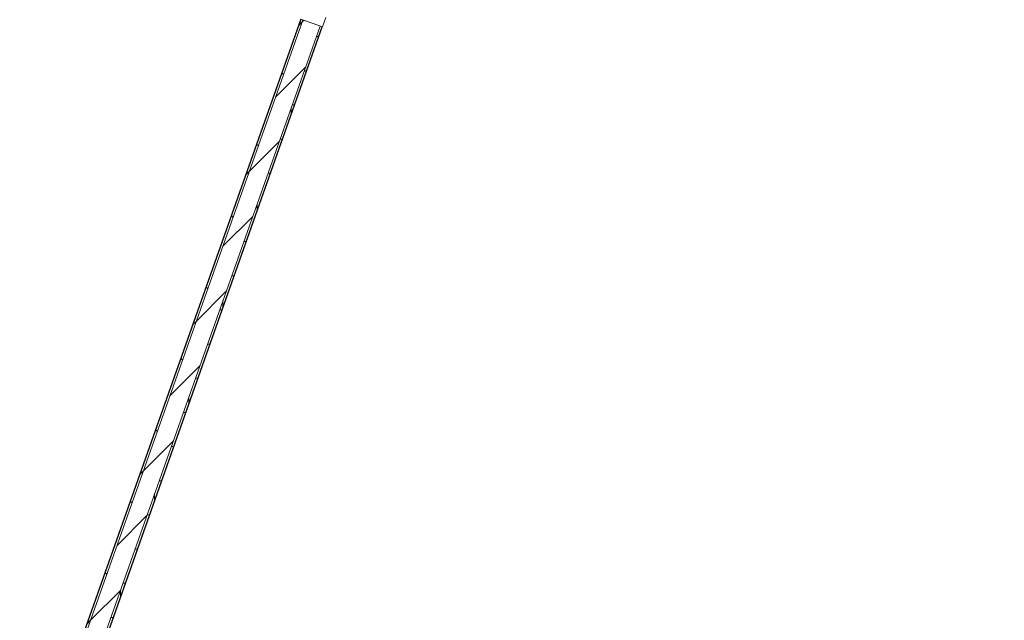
# Model space of a CAD drawing. Header units: millimetres. Extents: x 1512 to 2105, y 794 to 1149.
# Tile 195 of 256: x 1791.53 to 1795.86, y 1081.19 to 1083.82. Entities that reach past the tile are written whole.
import ezdxf

# ---------------------------------------------------------------- set-up
doc = ezdxf.new("R2010")
doc.units = ezdxf.units.MM
for name, color, linetype, lineweight in [('A-DOOR', 31, 'Continuous', 9), ('A-WALL', 113, 'Continuous', 9), ('A-WALL-PATT', 111, 'Continuous', 25)]:
    doc.layers.add(name, color=color, linetype=linetype, lineweight=lineweight)

# ---------------------------------------------------------------- blocks, each defined once
blk = doc.blocks.new('5-panel_Bi-fold_external_door_10806 - Type 1-V7-اول')
at = {"layer": 'A-DOOR'}
for p, q in [((2.625, 0.0516), (2.581, 0.0516)), ((2.625, -0.05), (2.625, 0.0516))]:
    blk.add_line(p, q, dxfattribs=at)

msp = doc.modelspace()

# ---------------------------------------------------------------- hatches: boundary and pattern name
at = {"layer": 'A-WALL-PATT', "lineweight": 9}
h = msp.add_hatch(dxfattribs=at)
h.set_pattern_fill('FP_2', color=256, style=0, pattern_type=2)
h.set_pattern_definition([(45, (1895.92745, 1080.89862), (-0.212132, 0.212132), []), (135, (1895.92745, 1080.89862), (-0.212132, -0.212132), [])])
h.paths.add_polyline_path([(1791.5441, 1080.3336), (1792.7789, 1083.8215), (1792.7694, 1083.8248), (1791.5347, 1080.337)], flags=0)
h.paths.add_polyline_path([(1794.4475, 1088.5349), (1796.3497, 1093.9081), (1796.3403, 1093.9114), (1794.438, 1088.5382)], flags=0)
h.paths.add_polyline_path([(1797.7513, 1097.8673), (1798.234, 1099.2308), (1798.2248, 1099.2346), (1797.7419, 1097.8706)], flags=0)
h = msp.add_hatch(dxfattribs=at)
h.set_pattern_fill('FP_4', color=256, style=0, pattern_type=2)
h.set_pattern_definition([(45, (1895.92745, 1080.89862), (-0.10606602, 0.10606602), [])])
h.paths.add_polyline_path([(1791.6195, 1080.3069), (1792.8543, 1083.7948), (1792.7789, 1083.8215), (1791.5441, 1080.3336)], flags=0)
h.paths.add_polyline_path([(1794.5229, 1088.5082), (1796.4251, 1093.8814), (1796.3497, 1093.9081), (1794.4475, 1088.5349), (1794.4644, 1088.5289)], flags=0)
h.paths.add_polyline_path([(1797.8268, 1097.8406), (1798.3083, 1099.2008), (1798.234, 1099.2308), (1797.7513, 1097.8673)], flags=0)
h = msp.add_hatch(dxfattribs=at)
h.set_pattern_fill('FP_3', color=256, style=0, pattern_type=2)
h.set_pattern_definition([(0, (1895.92745, 1080.89862), (0, 0.15), []), (90, (1895.92745, 1080.89862), (-0.15, 9e-18), [])])
h.paths.add_polyline_path([(1791.6289, 1080.3036), (1792.8637, 1083.7915), (1792.8543, 1083.7948), (1791.6195, 1080.3069)], flags=0)
h.paths.add_polyline_path([(1794.5323, 1088.5048), (1796.4345, 1093.8781), (1796.4251, 1093.8814), (1794.5229, 1088.5082)], flags=0)
h.paths.add_polyline_path([(1797.8362, 1097.8373), (1798.3176, 1099.1971), (1798.3083, 1099.2008), (1797.8268, 1097.8406)], flags=0)

# ---------------------------------------------------------------- linework, layer by layer
at = {"layer": 'A-WALL', "lineweight": 25}
for p, q in [((1792.7694, 1083.8248), (1791.5347, 1080.337)), ((1791.6289, 1080.3036), (1792.8637, 1083.7915))]:
    msp.add_line(p, q, dxfattribs=at)
at = {"layer": 'A-WALL'}
for p, q in [((1791.5441, 1080.3336), (1792.7789, 1083.8215)), ((1791.6195, 1080.3069), (1792.8543, 1083.7948))]:
    msp.add_line(p, q, dxfattribs=at)

# ---------------------------------------------------------------- block references
at = {"layer": 'A-DOOR', "rotation": 250.5050753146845}
msp.add_blockref('5-panel_Bi-fold_external_door_10806 - Type 1-V7-اول', (1793.6926, 1086.2827), dxfattribs=at)

doc.saveas('drawing.dxf')
